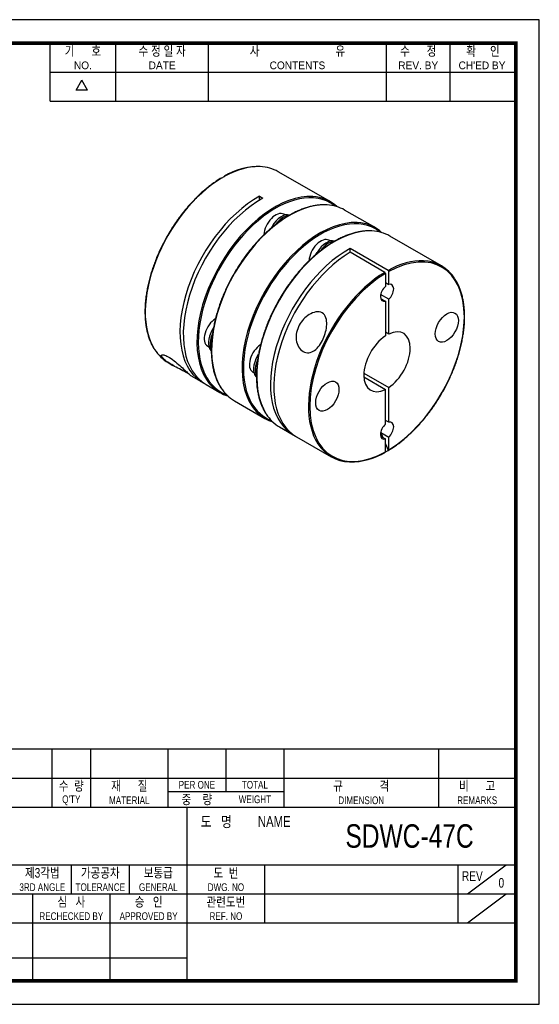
# Model space of a CAD drawing. Header units: millimetres. Extents: x 0 to 297, y 0 to 210.
# Tile 2 of 2: x 186 to 297, y 0 to 210. Entities that reach past the tile are written whole.
import ezdxf
from ezdxf.enums import TextEntityAlignment as Align

# ---------------------------------------------------------------- set-up
doc = ezdxf.new("R2010")
doc.units = ezdxf.units.MM
doc.header["$LTSCALE"] = 5
doc.layers.get('0').update_dxf_attribs({"linetype": 'CONTINUOUS'})
doc.layers.add('BM', color=2, linetype='CONTINUOUS')
doc.layers.add('D', color=7, linetype='CONTINUOUS')
doc.styles.get("Standard").update_dxf_attribs({"font": 'Gulim.ttf', "width": 0.8, "height": 3})

msp = doc.modelspace()

# ---------------------------------------------------------------- linework, layer by layer
for p, q in [((192.71392, 192.64074), (192.71392, 205)), ((206.72109, 192.64074), (206.72109, 205)), ((226.49591, 192.64074), (226.49591, 205)), ((264.39765, 192.64074), (264.39765, 205)), ((277.99284, 192.64074), (277.99284, 205)), ((192.71392, 198.82037), (291.58802, 198.82037)), ((198.25647, 194.97648), (199.49239, 197.11716)), ((200.72832, 194.97648), (199.49239, 197.11716)), ((200.72832, 194.97648), (198.25647, 194.97648)), ((192.71392, 192.64074), (291.58802, 192.64074)), ((292, 54.43705), (147.8086, 54.43705)), ((193.1259, 54.43705), (193.1259, 42.07779)), ((201.36541, 54.43705), (201.36541, 42.07779)), ((217.84443, 54.43705), (217.84443, 42.07779)), ((230.20369, 54.43705), (230.20369, 45.37359)), ((242.56295, 54.43705), (242.56295, 42.07779)), ((275.52098, 54.43705), (275.52098, 42.07779)), ((147.8086, 48.25742), (292, 48.25742)), ((217.84443, 45.37359), (242.56295, 45.37359)), ((147.8086, 42.07779), (292, 42.07779)), ((221.96418, 5), (221.96418, 42.07779)), ((147.8086, 29.71852), (292, 29.71852)), ((197.24565, 29.71852), (197.24565, 23.53889)), ((209.60492, 29.71852), (209.60492, 23.53889)), ((238.4432, 29.71852), (238.4432, 17.35926)), ((279.64074, 29.71852), (279.64074, 17.35926)), ((281.70061, 23.53889), (289.94012, 29.71852)), ((147.8086, 23.53889), (221.96418, 23.53889)), ((189.00615, 23.53889), (189.00615, 5)), ((205.48516, 23.53889), (205.48516, 5)), ((221.96418, 23.53889), (292, 23.53889)), ((281.70061, 17.35926), (289.94012, 23.53889)), ((147.8086, 17.35926), (292, 17.35926)), ((147.8086, 9.87984), (221.96418, 9.87984))]:
    msp.add_line(p, q)
msp.add_lwpolyline([(297, 210), (0, 210), (0, 0), (297, 0)], close=True)
msp.add_lwpolyline([(292, 205, 0.8, 0.8, 0), (5, 205, 0.8, 0.8, 0), (5, 5, 0.8, 0.8, 0), (292, 5, 0.8, 0.8, 0)], format="xyseb", close=True)
at = {"layer": 'BM', "linetype": 'Continuous'}
for p, q in [((229.97213, 176.60858), (229.97442, 176.60725)), ((252.39944, 171.20405), (241.36857, 177.57272)), ((229.26502, 176.20033), (229.26732, 176.199)), ((237.37318, 171.51908), (237.37318, 172.33558)), ((237.37318, 172.33558), (238.08028, 171.92733)), ((242.81007, 168.3434), (242.54086, 168.49883)), ((262.01609, 165.65187), (255.51071, 169.40776)), ((240.02829, 165.90799), (239.778, 165.47449)), ((240.02829, 165.90799), (240.18491, 165.81757)), ((276.15823, 157.48691), (265.12736, 163.85558)), ((252.4267, 162.79124), (252.15751, 162.94666)), ((249.39573, 159.92417), (249.64495, 160.35583)), ((249.80165, 160.26536), (249.64495, 160.35583)), ((264.76178, 156.52276), (256.65362, 161.20401)), ((256.65362, 160.38751), (256.65362, 161.20401)), ((264.05467, 156.11451), (256.65362, 160.38751)), ((264.1961, 155.86953), (264.1961, 153.12762)), ((264.9032, 153.53586), (264.9032, 156.27778)), ((264.1961, 153.94411), (264.9032, 153.53586)), ((264.9032, 150.37359), (263.18034, 151.36828)), ((263.18034, 150.55178), (264.1961, 149.96534)), ((264.1961, 149.96534), (264.1961, 142.55042)), ((264.9032, 142.95866), (264.9032, 150.37359)), ((227.54539, 144.28698), (227.30038, 143.8626)), ((227.30038, 143.8626), (227.45863, 143.77123)), ((264.9032, 142.95866), (264.1961, 143.36691)), ((226.31294, 140.39125), (226.58213, 140.23583)), ((236.91704, 138.31044), (237.168, 138.74513)), ((217.86857, 136.86953), (218.89286, 136.27816)), ((237.07168, 138.22116), (236.91704, 138.31044)), ((235.92959, 134.83907), (236.1988, 134.68364)), ((259.61254, 134.61147), (264.9032, 131.55691)), ((222.93877, 133.94225), (225.26962, 132.59653)), ((259.61254, 133.79498), (264.1961, 131.14866)), ((225.97673, 132.18828), (228.89944, 130.50086)), ((264.1961, 123.73374), (264.1961, 131.14866)), ((264.9032, 124.14199), (264.9032, 131.55691)), ((232.01071, 128.70456), (238.51609, 124.94868)), ((264.9032, 124.14199), (264.1961, 124.55024)), ((241.62736, 123.15239), (244.55007, 121.46496)), ((263.22396, 121.94922), (264.9032, 120.97971)), ((263.22396, 121.94922), (263.6555, 120.88357)), ((245.25718, 121.05671), (252.65823, 116.78371)), ((263.18034, 121.15791), (264.1961, 120.57146)), ((264.1961, 117.82955), (264.1961, 120.57146)), ((264.9032, 118.2378), (264.9032, 120.97971)), ((264.1961, 119.54865), (264.75948, 118.15744)), ((264.76178, 118.15611), (264.75948, 118.15744))]:
    msp.add_line(p, q, dxfattribs=at)
for centre, radius, start, end in [((237.30987, 164.21732), 14.45706, 89.4995228, 120.956992), ((263.88393, 155.85264), 0.31263, 3.0972472, 56.8951993), ((264.59103, 156.26088), 0.31263, 3.0972466, 56.8952), ((256.7161, 130.14138), 14.45943, 269.512687, 300.9552215)]:
    msp.add_arc(centre, radius, start, end, dxfattribs=at)
for centre, major_axis, ratio, start_param, end_param in [((229.61857, 157.22113), (-11.75, -20.3516), 0.577350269, 3.433057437, 3.905712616), ((229.61857, 157.22113), (-11.75, -20.3516), 0.577350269, 3.141592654, 3.433057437), ((239.75996, 151.366), (-6.84328, 26.39816), 0.690380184, 0.167478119, 0.210034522), ((229.61857, 157.22113), (11.75, 20.3516), 0.577350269, 0.806676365, 2.852747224), ((237.01962, 152.94813), (11.75, 20.3516), 0.577350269, 0.764119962, 3.171686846), ((240.64944, 150.85245), (-11.75, -20.3516), 0.577350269, 3.421101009, 5.994373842), ((240.79086, 150.7708), (11.65, 20.17839), 0.577350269, 0, 3.235375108), ((240.64944, 150.85245), (-11.75, -20.3516), 0.577350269, 3.008808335, 3.421101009), ((237.72673, 152.53988), (11.75, 20.3516), 0.577350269, 0.764119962, 3.141592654), ((243.76071, 149.05616), (11.75, 20.3516), 0.577350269, 0.280662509, 2.852769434), ((243.76071, 149.05616), (11.75, 20.3516), 0.577350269, 0, 0.280662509), ((240.79086, 150.7708), (11.65, 20.17839), 0.577350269, 6.189402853, 6.283185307), ((240.79086, 165.46774), (-1.75, -3.03109), 0.577350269, 3.141592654, 5.459181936), ((242.02829, 164.75329), (2, 3.4641), 0.577350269, 0.123993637, 1.570796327), ((242.38184, 164.54917), (2, 3.4641), 0.577350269, 0.366793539, 1.399163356), ((250.26609, 145.30028), (-11.75, -20.3516), 0.577350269, 3.43168245, 5.99877903), ((250.40751, 145.21863), (11.65, 20.17839), 0.577350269, 0, 3.235375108), ((250.26609, 145.30028), (-11.75, -20.3516), 0.577350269, 3.008808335, 3.43168245), ((253.37736, 143.50399), (-11.75, -20.3516), 0.577350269, 3.42863755, 5.996754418), ((253.37736, 143.50399), (-11.75, -20.3516), 0.577350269, 3.141592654, 3.42863755), ((250.40751, 145.21863), (11.65, 20.17839), 0.577350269, 6.189402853, 6.283185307), ((250.40751, 159.91557), (1.75, 3.03109), 0.577350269, 0, 2.315985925), ((251.64495, 159.20113), (-2, -3.4641), 0.577350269, 3.259131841, 4.71238898), ((251.9985, 158.99701), (-2, -3.4641), 0.577350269, 3.513190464, 4.524561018), ((256.30007, 141.81656), (11.75, 20.3516), 0.577350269, 0.764119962, 3.171686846), ((257.00718, 141.40831), (11.75, 20.3516), 0.577350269, 0.806676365, 3.141592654), ((264.54965, 137.05366), (-11.65, -20.17839), 0.577350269, 0.806859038, 3.905529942), ((264.40823, 137.13531), (-11.75, -20.3516), 0.577350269, 3.433181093, 3.905712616), ((264.40823, 137.13531), (-11.75, -20.3516), 0.577350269, 2.854028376, 3.433181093), ((264.40823, 137.13531), (11.75, 20.3516), 0.577350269, 0.806676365, 2.854028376), ((264.54965, 137.05366), (11.65, 20.17839), 0.577350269, 0.806859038, 3.905529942), ((264.54965, 151.7506), (-1, -1.73205), 0.577350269, 1.038078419, 3.674310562), ((264.54965, 151.7506), (1, 1.73205), 0.577350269, 1.038078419, 3.674310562), ((228.06294, 143.42234), (-1.75, -3.03109), 0.577350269, 3.963524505, 6.283185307), ((229.30038, 142.7079), (2, 3.4641), 0.577350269, 1.570796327, 3.024821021), ((229.65393, 142.50378), (2, 3.4641), 0.577350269, 1.756682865, 2.773113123), ((264.54965, 137.05366), (-3.5, -6.06218), 0.577350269, 0.856887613, 3.855501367), ((264.54965, 137.05366), (3.5, 6.06218), 0.577350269, 0.856887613, 3.855501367), ((229.61857, 157.22113), (11.75, 20.3516), 0.577350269, 2.852747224, 3.141592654), ((237.67959, 137.87016), (1.75, 3.03109), 0.577350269, 0.825160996, 3.141592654), ((238.91704, 137.15574), (-2, -3.4641), 0.577350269, 4.71238898, 6.157975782), ((239.27059, 136.95162), (-2, -3.4641), 0.577350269, 4.884898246, 5.913948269), ((240.64944, 150.85245), (-11.75, -20.3516), 0.577350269, 5.994373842, 6.283185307), ((240.64944, 150.85245), (-11.75, -20.3516), 0.577350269, 0, 0.132784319), ((243.76071, 149.05616), (11.75, 20.3516), 0.577350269, 2.852769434, 3.141592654), ((250.26609, 145.30028), (-11.75, -20.3516), 0.577350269, 5.99877903, 6.283185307), ((250.26609, 145.30028), (-11.75, -20.3516), 0.577350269, 0, 0.132784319), ((253.37736, 143.50399), (-11.75, -20.3516), 0.577350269, 5.996754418, 6.283185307), ((264.54965, 122.35672), (-1, -1.73205), 0.577350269, 1.038078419, 3.674310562), ((264.54965, 122.35672), (1, 1.73205), 0.577350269, 1.038078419, 3.674310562), ((262.03471, 123.80872), (-0.58241, 2.24665), 0.690380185, 3.532562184, 3.58302923), ((264.40823, 137.13531), (11.75, 20.3516), 0.577350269, 2.854028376, 3.433181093), ((254.26685, 142.99044), (6.84328, -26.39816), 0.690380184, 0.176129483, 0.210034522)]:
    msp.add_ellipse(centre, major_axis=major_axis, ratio=ratio, start_param=start_param, end_param=end_param, dxfattribs=at)
for centre in [(277.27757, 144.40213), (251.82173, 129.70519)]:
    msp.add_ellipse(centre, major_axis=(1.75, 3.03109), ratio=0.577350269, dxfattribs=at)
for points, knots in [([(229.97213, 176.60858), (229.93526, 176.62986), (229.89833, 176.63358), (229.84601, 176.60341), (229.83071, 176.56987), (229.83071, 176.52689)], [0, 0, 0, 0, 0.5, 0.5, 1, 1, 1, 1]), ([(229.16399, 176.20787), (229.10462, 176.17265), (228.77193, 175.97493), (228.10099, 175.53874), (227.2183, 174.91543), (226.3331, 174.23307), (225.4601, 173.50377), (224.59854, 172.72695), (223.75174, 171.90559), (222.9219, 171.04189), (222.11143, 170.13839), (221.32265, 169.19768), (220.5578, 168.2225), (219.81908, 167.21565), (219.1086, 166.18003), (218.4284, 165.11862), (217.78042, 164.03447), (217.16654, 162.93071), (216.58852, 161.81051), (216.04802, 160.67708), (215.5466, 159.53369), (215.08571, 158.38361), (214.66669, 157.23015), (214.29076, 156.07661), (213.95901, 154.9263), (213.67242, 153.78251), (213.43185, 152.64852), (213.238, 151.52758), (213.09149, 150.42289), (212.99276, 149.33764), (212.94216, 148.27493), (212.93989, 147.23781), (212.986, 146.22928), (213.08045, 145.25225), (213.22301, 144.30962), (213.41337, 143.40401), (213.65086, 142.5387), (213.93548, 141.71405), (214.26399, 140.94081), (214.61483, 140.24887), (214.84793, 139.87972), (214.96814, 139.69126)], [0, 0, 0, 0, 0.004763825, 0.031128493, 0.057492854, 0.08385475, 0.110213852, 0.136570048, 0.162923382, 0.189274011, 0.215622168, 0.241968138, 0.268312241, 0.29465482, 0.320996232, 0.347336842, 0.373677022, 0.400017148, 0.42635753, 0.452698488, 0.4790404, 0.505383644, 0.531728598, 0.558075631, 0.584425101, 0.610777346, 0.637132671, 0.663491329, 0.689853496, 0.716219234, 0.742588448, 0.768960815, 0.795335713, 0.821712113, 0.848087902, 0.87446058, 0.900826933, 0.927182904, 0.953523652, 0.979843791, 1, 1, 1, 1]), ([(229.26502, 176.20033), (229.22816, 176.22161), (229.19122, 176.22533), (229.16444, 176.20989), (229.16383, 176.20952), (229.16322, 176.20915)], [0, 0, 0, 0, 0.5, 0.5, 0.5118418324, 0.5118418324, 0.5118418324, 0.5118418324]), ([(251.73922, 170.50542), (251.71613, 170.50768), (251.45083, 170.53352), (250.87151, 170.52977), (250.05899, 170.48369), (249.21662, 170.36969), (248.36148, 170.19538), (247.49219, 169.9593), (246.61239, 169.66266), (245.7244, 169.30622), (244.8309, 168.89109), (243.93449, 168.41851), (243.03777, 167.88991), (242.14335, 167.30687), (241.25378, 166.67112), (240.37162, 165.98452), (239.49938, 165.2491), (238.63957, 164.46698), (237.79462, 163.64045), (236.96696, 162.77191), (236.15894, 161.86386), (235.37287, 160.91893), (234.61101, 159.93985), (233.87552, 158.92943), (233.16853, 157.8906), (232.49204, 156.82634), (231.84801, 155.7397), (231.23829, 154.63383), (230.66462, 153.51189), (230.12867, 152.37711), (229.63198, 151.23275), (229.17599, 150.0821), (228.76202, 148.92846), (228.39126, 147.77513), (228.06482, 146.62541), (227.78364, 145.48261), (227.54856, 144.35), (227.3603, 143.23082), (227.21942, 142.12828), (227.12638, 141.04553), (227.0815, 139.98569), (227.08496, 138.9518), (227.13681, 137.94685), (227.23697, 136.97375), (227.38521, 136.03538), (227.58119, 135.13434), (227.82425, 134.27396), (228.11432, 133.45435), (228.44828, 132.68715), (228.7885, 132.02794), (229.0088, 131.68551), (229.1115, 131.52727)], [0, 0, 0, 0, 0.001688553, 0.022544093, 0.043425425, 0.064330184, 0.085254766, 0.106195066, 0.12714705, 0.148107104, 0.169072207, 0.190039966, 0.211008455, 0.231976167, 0.252942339, 0.273906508, 0.294868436, 0.315828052, 0.336785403, 0.357740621, 0.378693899, 0.399645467, 0.420595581, 0.441544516, 0.462492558, 0.483439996, 0.504387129, 0.525334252, 0.546281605, 0.56722945, 0.588178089, 0.609127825, 0.630078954, 0.651031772, 0.67198656, 0.692943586, 0.713903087, 0.734865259, 0.755830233, 0.776798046, 0.797768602, 0.818741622, 0.839716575, 0.860692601, 0.881667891, 0.902640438, 0.923607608, 0.944566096, 0.965511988, 0.986440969, 1, 1, 1, 1]), ([(261.26, 164.95335), (261.14479, 164.96147), (260.80085, 164.98486), (260.1321, 164.96461), (259.30894, 164.88928), (258.45992, 164.74863), (257.59846, 164.54721), (256.7242, 164.28446), (255.8405, 163.96148), (254.94976, 163.57915), (254.05467, 163.13867), (253.1578, 162.64134), (252.26177, 162.08867), (251.36916, 161.48229), (250.48252, 160.824), (249.60441, 160.11574), (248.73732, 159.35956), (247.88372, 158.55769), (247.04606, 157.71243), (246.22672, 156.82625), (245.42805, 155.9017), (244.65232, 154.94145), (243.90176, 153.94827), (243.17852, 152.92503), (242.48466, 151.87468), (241.82217, 150.80022), (241.19296, 149.70476), (240.59884, 148.59145), (240.04152, 147.46348), (239.5226, 146.3241), (239.04358, 145.17658), (238.60586, 144.0242), (238.2107, 142.87029), (237.85925, 141.71814), (237.55254, 140.57105), (237.29149, 139.43232), (237.07686, 138.3052), (236.90931, 137.19292), (236.78937, 136.09867), (236.71741, 135.02559), (236.69371, 133.97676), (236.71839, 132.9552), (236.79145, 131.96387), (236.91273, 131.00563), (237.08195, 130.08337), (237.29869, 129.19956), (237.56228, 128.35779), (237.87237, 127.55698), (238.22654, 126.81301), (238.52933, 126.26046), (238.70483, 126.00492), (238.7465, 125.94446)], [0, 0, 0, 0, 0.008358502, 0.029257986, 0.050182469, 0.071128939, 0.092093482, 0.113071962, 0.134060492, 0.155055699, 0.176054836, 0.197055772, 0.21805665, 0.239056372, 0.260054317, 0.281050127, 0.302043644, 0.323034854, 0.344023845, 0.365010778, 0.385995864, 0.406979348, 0.427961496, 0.448942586, 0.469922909, 0.490902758, 0.51188243, 0.532862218, 0.553842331, 0.574823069, 0.595804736, 0.616787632, 0.637772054, 0.658758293, 0.679746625, 0.700737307, 0.72173056, 0.742726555, 0.763725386, 0.784727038, 0.805731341, 0.826737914, 0.847746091, 0.868754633, 0.889761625, 0.910764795, 0.93176121, 0.952747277, 0.973718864, 0.994671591, 1, 1, 1, 1]), ([(264.86281, 118.14857), (264.92218, 118.18379), (265.25487, 118.38151), (265.92581, 118.8177), (266.80851, 119.44101), (267.6937, 120.12337), (268.5667, 120.85267), (269.42826, 121.62949), (270.27506, 122.45085), (271.1049, 123.31455), (271.91537, 124.21805), (272.70415, 125.15875), (273.469, 126.13394), (274.20772, 127.14079), (274.9182, 128.17641), (275.5984, 129.23782), (276.24638, 130.32196), (276.86026, 131.42573), (277.43828, 132.54593), (277.97879, 133.67936), (278.4802, 134.82275), (278.94109, 135.97283), (279.36011, 137.12629), (279.73604, 138.27983), (280.06779, 139.43014), (280.35438, 140.57393), (280.59495, 141.70792), (280.7888, 142.82886), (280.93531, 143.93354), (281.03404, 145.0188), (281.08464, 146.08151), (281.08691, 147.11863), (281.0408, 148.12716), (280.94635, 149.10419), (280.80379, 150.04682), (280.61343, 150.95243), (280.37594, 151.81775), (280.09132, 152.64237), (279.76283, 153.41572), (279.40878, 154.11344), (279.17247, 154.48752), (279.04833, 154.68199)], [0, 0, 0, 0, 0.004760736, 0.031108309, 0.057455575, 0.083800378, 0.110142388, 0.136481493, 0.16281774, 0.189151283, 0.215482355, 0.241811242, 0.268138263, 0.294463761, 0.320788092, 0.347111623, 0.373434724, 0.39975777, 0.426081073, 0.45240495, 0.478729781, 0.505055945, 0.531383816, 0.557713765, 0.58404615, 0.610381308, 0.636719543, 0.66306111, 0.689406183, 0.715754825, 0.74210694, 0.768462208, 0.794820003, 0.821179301, 0.847537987, 0.873893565, 0.900242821, 0.926581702, 0.952905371, 0.979208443, 1, 1, 1, 1]), ([(250.727, 147.48515), (251.11518, 147.26104), (251.37447, 146.87865), (251.66767, 145.98791), (251.70893, 145.49154), (251.64544, 143.95091), (251.36386, 142.88452), (250.48925, 140.92761), (249.86474, 140.0123), (248.71933, 139.1954), (248.30288, 139.01794), (247.45488, 138.92566), (247.02606, 139.01348), (246.25718, 139.45009), (245.91911, 139.79757), (245.41776, 140.65562), (245.25407, 141.16671), (245.06029, 142.75858), (245.3255, 143.87746), (246.34382, 145.76495), (247.0981, 146.57407), (248.41431, 147.38108), (248.89183, 147.58494), (249.84997, 147.75361), (250.33883, 147.70926), (250.727, 147.48515)], [0, 0, 0, 0, 0.0625, 0.0625, 0.125, 0.125, 0.25, 0.25, 0.375, 0.375, 0.4375, 0.4375, 0.5, 0.5, 0.5625, 0.5625, 0.625, 0.625, 0.75, 0.75, 0.875, 0.875, 0.9375, 0.9375, 1, 1, 1, 1]), ([(222.01847, 134.58451), (221.6303, 134.80862), (221.15, 135.06341), (220.18912, 135.56867), (219.71727, 135.81643), (218.38968, 136.55393), (217.64592, 137.02834), (216.62669, 137.89184), (216.35639, 138.29053), (216.53775, 138.55083), (216.69472, 138.57848), (217.18807, 138.466), (217.5232, 138.3241), (218.28776, 137.88498), (218.71506, 137.58903), (219.56253, 136.93081), (219.98437, 136.56876), (221.14188, 135.5333), (221.76725, 134.9286), (222.58439, 134.19906), (222.84581, 133.99741), (222.9429, 133.94025)], [0, 0, 0, 0, 0.0625, 0.0625, 0.125, 0.125, 0.25, 0.25, 0.375, 0.375, 0.4375, 0.4375, 0.5, 0.5, 0.5625, 0.5625, 0.625, 0.625, 0.75, 0.75, 0.8560993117, 0.8560993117, 0.8560993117, 0.8560993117]), ([(264.76178, 118.15611), (264.79864, 118.13483), (264.83558, 118.13111), (264.8879, 118.16128), (264.9032, 118.19482), (264.9032, 118.2378)], [0, 0, 0, 0, 0.5, 0.5, 1, 1, 1, 1])]:
    msp.add_open_spline(points, degree=3, knots=knots, dxfattribs=at)
for points in [[(222.45015, 134.32424), (222.32899, 134.40099), (222.18529, 134.48819), (222.01847, 134.58451)], [(264.15526, 117.73831), (264.18104, 117.75357), (264.1961, 117.78691), (264.1961, 117.82955)]]:
    msp.add_open_spline(points, degree=3, dxfattribs=at)

# ---------------------------------------------------------------- texts
at = {"layer": 'D', "width": 0.8}
for s, height, p in [('기      호', 2.059877, (199.71751, 203.3521)), ('수 정 일 자', 2.059877, (216.6085, 203.3521)), ('사                           유', 2.0598771, (245.44678, 203.3521)), ('수      정', 2.059877, (271.19524, 203.3521)), ('확     인', 2.059877, (284.99642, 203.3521)), ('수  량', 2.059877, (197.24565, 46.60952)), ('재      질', 2.059877, (209.60492, 46.60952)), ('PER ONE', 1.647902, (224.02406, 46.8155)), ('TOTAL', 1.647902, (236.38332, 46.8155)), ('규             격', 2.0598771, (259.04197, 46.60952)), ('비      고', 2.059877, (283.76049, 46.60952)), ("Q'TY", 1.647902, (197.24565, 43.5197)), ('MATERIAL', 1.647902, (209.60492, 43.5197)), ('중    량', 2.059877, (224.02406, 43.72569)), ('WEIGHT', 1.647902, (236.38332, 43.72569)), ('DIMENSION', 1.647902, (259.04197, 43.5197)), ('REMARKS', 1.647902, (283.76049, 43.5197)), ('도   명', 2.307062, (228.14381, 38.98797)), ('NAME', 2.307062, (240.50307, 38.98797)), ('SDWC-47C', 5, (269.34135, 35.89816)), ('제3각법', 2.059877, (191.06602, 28.07062)), ('가공공차', 2.059877, (203.42529, 28.07062)), ('보통급', 2.059877, (215.78455, 28.07062)), ('도  번', 2.059877, (230.20369, 28.07062)), ('REV', 2.059877, (282.73055, 27.34967)), ('3RD ANGLE', 1.647902, (191.06602, 24.98081)), ('TOLERANCE', 1.647902, (203.42529, 24.98081)), ('GENERAL', 1.647902, (215.78455, 24.98081)), ('DWG. NO', 1.647902, (230.20369, 24.98081)), ('0', 2.05988, (288.91018, 25.90775)), ('심   사', 2.059877, (197.24565, 21.89099)), ('승   인', 2.059877, (213.72467, 21.89099)), ('관련도번', 2.059877, (230.20369, 21.89099)), ('REF. NO', 1.647902, (230.20369, 18.80118))]:
    msp.add_text(s, height=height, dxfattribs=at).set_placement(p, align=Align.MIDDLE)
at = {"layer": 'D'}
for s, p in [('NO.', (199.71751, 200.26228)), ('DATE', (216.6085, 200.26228)), ('CONTENTS', (245.44678, 200.26228)), ('REV. BY', (271.19524, 200.26228)), ("CH'ED BY", (284.79043, 200.26228))]:
    msp.add_text(s, height=1.647902, dxfattribs=at).set_placement(p, align=Align.MIDDLE)
at = {"layer": 'D', "width": 0.8}
for s, p in [('RECHECKED BY', (197.24565, 17.97719)), ('APPROVED BY', (213.72467, 17.97719))]:
    msp.add_text(s, height=1.6479017, dxfattribs=at).set_placement(p, align=Align.CENTER)

doc.saveas('drawing.dxf')
